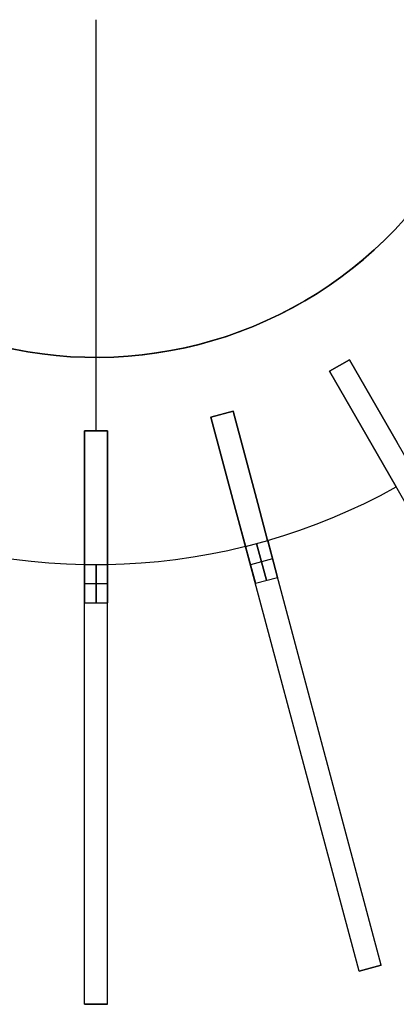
# Model space of a CAD drawing. Header units: millimetres. Extents: x 175 to 1285, y -2355 to -1245.
# Tile 12 of 20: x 690 to 887, y -2355 to -1840. Entities that reach past the tile are written whole.
import ezdxf

# ---------------------------------------------------------------- set-up
doc = ezdxf.new("R2010")
doc.units = ezdxf.units.MM

msp = doc.modelspace()

# ---------------------------------------------------------------- linework, layer by layer
at = {"extrusion": (2.30769e-05, -3.03813e-06, 1)}
msp.add_lwpolyline([(520.73, -1743.92), (518.9, -1751.22), (517.34, -1758.58), (516.03, -1765.99), (514.98, -1773.44), (514.18, -1780.93), (513.65, -1788.43), (513.38, -1795.95), (513.37, -1803.47), (513.62, -1810.99), (514.13, -1818.5), (514.91, -1825.98), (515.94, -1833.44), (517.23, -1840.85), (518.78, -1848.21), (520.58, -1855.52), (522.63, -1862.76), (524.93, -1869.92), (527.49, -1877), (530.28, -1883.98), (533.32, -1890.87), (536.59, -1897.64), (540.1, -1904.3), (543.83, -1910.83), (547.8, -1917.23), (551.98, -1923.48), (556.37, -1929.59), (560.97, -1935.54), (565.78, -1941.33), (570.79, -1946.95), (575.99, -1952.39), (581.37, -1957.64), (586.93, -1962.71), (592.67, -1967.58), (598.57, -1972.25), (604.63, -1976.71), (610.84, -1980.95), (617.2, -1984.98), (623.69, -1988.79), (630.31, -1992.36), (637.05, -1995.71), (643.9, -1998.82), (650.85, -2001.69), (657.9, -2004.32), (665.04, -2006.7), (672.26, -2008.83), (679.54, -2010.71), (686.89, -2012.33), (694.29, -2013.7), (701.73, -2014.81), (709.2, -2015.67), (716.71, -2016.26), (724.22, -2016.59), (731.75, -2016.66), (739.27, -2016.47), (746.78, -2016.02), (754.27, -2015.31), (761.73, -2014.33), (769.15, -2013.1), (776.53, -2011.62), (783.85, -2009.87), (791.1, -2007.88), (798.28, -2005.63), (805.38, -2003.14), (812.39, -2000.4), (819.3, -1997.41), (826.1, -1994.2), (832.78, -1990.74), (839.34, -1987.06), (845.77, -1983.15), (852.06, -1979.02), (858.2, -1974.67), (864.19, -1970.12), (870.02, -1965.36), (875.67, -1960.39), (881.16, -1955.24), (886.46, -1949.9), (891.57, -1944.38), (896.48, -1938.68), (901.2, -1932.82), (905.7, -1926.79), (910, -1920.62), (914.08, -1914.29), (917.94, -1907.83), (921.57, -1901.24), (924.97, -1894.53), (928.13, -1887.7), (931.06, -1880.77), (933.74, -1873.74), (936.18, -1866.62), (938.37, -1859.43), (940.31, -1852.16), (941.99, -1844.82), (943.42, -1837.44), (944.59, -1830), (945.5, -1822.53), (946.15, -1815.04), (946.55, -1807.52), (946.68, -1800)], dxfattribs=at)
at = {"extrusion": (-2.30769e-05, 3.03813e-06, 1)}
msp.add_lwpolyline([(946.66, -1800), (946.53, -1807.52), (946.13, -1815.04), (945.48, -1822.53), (944.57, -1830), (943.4, -1837.43), (941.97, -1844.82), (940.29, -1852.15), (938.35, -1859.42), (936.16, -1866.62), (933.72, -1873.74), (931.04, -1880.77), (928.11, -1887.7), (924.95, -1894.53), (921.55, -1901.24), (917.92, -1907.83), (914.06, -1914.29), (909.98, -1920.61), (905.68, -1926.79), (901.18, -1932.81), (896.46, -1938.68), (891.55, -1944.37), (886.44, -1949.9), (881.14, -1955.24), (875.66, -1960.39), (870, -1965.35), (864.17, -1970.11), (858.19, -1974.67), (852.04, -1979.02), (845.75, -1983.15), (839.32, -1987.06), (832.76, -1990.74), (826.08, -1994.19), (819.28, -1997.41), (812.37, -2000.39), (805.36, -2003.13), (798.26, -2005.63), (791.08, -2007.87), (783.83, -2009.87), (776.51, -2011.61), (769.13, -2013.1), (761.71, -2014.33), (754.25, -2015.3), (746.76, -2016.02), (739.25, -2016.47), (731.73, -2016.66), (724.2, -2016.59), (716.69, -2016.26), (709.19, -2015.66), (701.71, -2014.81), (694.27, -2013.7), (686.87, -2012.33), (679.52, -2010.71), (672.24, -2008.83), (665.02, -2006.7), (657.88, -2004.31), (650.83, -2001.69), (643.88, -1998.82), (637.03, -1995.71), (630.29, -1992.36), (623.67, -1988.78), (617.18, -1984.98), (610.82, -1980.95), (604.61, -1976.7), (598.55, -1972.24), (592.65, -1967.58), (586.91, -1962.71), (581.35, -1957.64), (575.97, -1952.38), (570.77, -1946.94), (565.76, -1941.33), (560.96, -1935.54), (556.35, -1929.59), (551.96, -1923.48), (547.78, -1917.23), (543.82, -1910.83), (540.08, -1904.3), (536.57, -1897.64), (533.3, -1890.87), (530.26, -1883.98), (527.47, -1877), (524.92, -1869.92), (522.61, -1862.76), (520.56, -1855.52), (518.76, -1848.21), (517.21, -1840.85), (515.92, -1833.44), (514.89, -1825.98), (514.12, -1818.5), (513.6, -1810.99), (513.35, -1803.47), (513.36, -1795.95), (513.63, -1788.43), (514.17, -1780.92), (514.96, -1773.44), (516.01, -1765.99), (517.32, -1758.58), (518.89, -1751.22), (520.71, -1743.92)], dxfattribs=at)
for points in [[(730, -2055), (730, -1840)], [(730, -2055), (730, -1840)], [(687.04, -2012.36), (694.44, -2013.73), (701.87, -2014.83), (709.35, -2015.68), (716.85, -2016.27), (724.36, -2016.59), (731.88, -2016.66), (739.4, -2016.46), (746.91, -2016.01), (754.39, -2015.29), (761.85, -2014.31), (769.27, -2013.08), (776.64, -2011.59), (783.96, -2009.84), (791.21, -2007.84), (798.38, -2005.59), (805.48, -2003.1), (812.48, -2000.35), (819.38, -1997.37), (826.18, -1994.15), (832.86, -1990.69), (839.42, -1987.01), (845.84, -1983.1), (852.13, -1978.97), (858.26, -1974.62), (864.25, -1970.06), (870.07, -1965.3), (875.72, -1960.34), (881.2, -1955.19), (886.49, -1949.85), (891.6, -1944.33)], [(730, -2055), (730, -2016.67)], [(730, -2055), (730, -2016.67)], [(862.7, -2017.84), (852.3, -2023.84)], [(852.3, -2023.84), (862.7, -2017.84)], [(852.3, -2023.84), (862.7, -2017.84)], [(852.3, -2023.84), (862.7, -2017.84)], [(862.7, -2017.84), (852.3, -2023.84)], [(887.7, -2061.14), (862.7, -2017.84)], [(862.7, -2017.84), (887.7, -2061.14)], [(887.7, -2061.14), (862.7, -2017.84)], [(862.7, -2017.84), (887.7, -2061.14)], [(1012.7, -2277.64), (862.7, -2017.84)], [(852.3, -2023.84), (877.3, -2067.14)], [(877.3, -2067.14), (852.3, -2023.84)], [(852.3, -2023.84), (877.3, -2067.14)], [(877.3, -2067.14), (852.3, -2023.84)], [(1002.3, -2283.64), (852.3, -2023.84)], [(801.79, -2044.76), (790.2, -2047.86)], [(790.2, -2047.86), (801.79, -2044.76)], [(790.2, -2047.86), (801.79, -2044.76)], [(790.2, -2047.86), (801.79, -2044.76)], [(801.79, -2044.76), (790.2, -2047.86)], [(790.2, -2047.86), (803.14, -2096.16)], [(803.14, -2096.16), (790.2, -2047.86)], [(790.2, -2047.86), (803.14, -2096.16)], [(803.14, -2096.16), (790.2, -2047.86)], [(867.85, -2337.64), (790.2, -2047.86)], [(814.74, -2093.05), (801.79, -2044.76)], [(801.79, -2044.76), (814.74, -2093.05)], [(814.74, -2093.05), (801.79, -2044.76)], [(801.79, -2044.76), (814.74, -2093.05)], [(879.44, -2334.54), (801.79, -2044.76)], [(736, -2055), (724, -2055)], [(724, -2055), (736, -2055)], [(724, -2055), (736, -2055)], [(724, -2055), (736, -2055)], [(724, -2055), (724, -2105)], [(724, -2105), (724, -2055)], [(724, -2055), (724, -2105)], [(724, -2105), (724, -2055)], [(736, -2055), (724, -2055)], [(724, -2355), (724, -2055)], [(736, -2105), (736, -2055)], [(736, -2055), (736, -2105)], [(736, -2105), (736, -2055)], [(736, -2055), (736, -2105)], [(736, -2355), (736, -2055)], [(877.3, -2067.14), (887.28, -2084.41)], [(887.28, -2084.41), (877.3, -2067.14)], [(877.3, -2067.14), (887.28, -2084.41)], [(887.28, -2084.41), (877.3, -2067.14)], [(819.9, -2112.32), (828.33, -2109.77), (836.79, -2106.96), (845.25, -2103.88), (853.71, -2100.53), (862.15, -2096.92), (870.57, -2093.03), (878.95, -2088.86), (887.28, -2084.41)], [(819.9, -2112.32), (828.33, -2109.77), (836.79, -2106.96), (845.25, -2103.88), (853.71, -2100.53), (862.15, -2096.92), (870.57, -2093.03), (878.95, -2088.86), (887.28, -2084.41)], [(819.9, -2112.32), (828.33, -2109.77), (836.79, -2106.96), (845.25, -2103.88), (853.71, -2100.53), (862.15, -2096.92), (870.57, -2093.03), (878.95, -2088.86), (887.28, -2084.41)], [(819.9, -2112.32), (828.33, -2109.77), (836.79, -2106.96), (845.25, -2103.88), (853.71, -2100.53), (862.15, -2096.92), (870.57, -2093.03), (878.95, -2088.86), (887.28, -2084.41)], [(819.9, -2112.32), (828.33, -2109.77), (836.79, -2106.96), (845.25, -2103.88), (853.71, -2100.53), (862.15, -2096.92), (870.57, -2093.03), (878.95, -2088.86), (887.28, -2084.41)], [(819.9, -2112.32), (828.33, -2109.77), (836.79, -2106.96), (845.25, -2103.88), (853.71, -2100.53), (862.15, -2096.92), (870.57, -2093.03), (878.95, -2088.86), (887.28, -2084.41)], [(819.9, -2112.32), (814.74, -2093.05)], [(814.74, -2093.05), (819.9, -2112.32)], [(819.9, -2112.32), (814.74, -2093.05)], [(814.74, -2093.05), (819.9, -2112.32)], [(803.14, -2096.16), (808.31, -2115.43)], [(808.31, -2115.43), (803.14, -2096.16)], [(803.14, -2096.16), (808.31, -2115.43)], [(808.31, -2115.43), (803.14, -2096.16)], [(724, -2105), (724, -2124.94)], [(724, -2124.94), (724, -2105)], [(724, -2105), (724, -2124.94)], [(724, -2124.94), (724, -2105)], [(736, -2124.94), (736, -2105)], [(736, -2105), (736, -2124.94)], [(736, -2124.94), (736, -2105)], [(736, -2105), (736, -2124.94)], [(651.69, -2115.43), (660.28, -2117.43), (669, -2119.22), (677.87, -2120.79), (686.87, -2122.13), (695.99, -2123.22), (705.22, -2124.05), (714.56, -2124.63), (724, -2124.94)], [(651.69, -2115.43), (660.28, -2117.43), (669, -2119.22), (677.87, -2120.79), (686.87, -2122.13), (695.99, -2123.22), (705.22, -2124.05), (714.56, -2124.63), (724, -2124.94)], [(651.69, -2115.43), (660.28, -2117.43), (669, -2119.22), (677.87, -2120.79), (686.87, -2122.13), (695.99, -2123.22), (705.22, -2124.05), (714.56, -2124.63), (724, -2124.94)], [(651.69, -2115.43), (660.28, -2117.43), (669, -2119.22), (677.87, -2120.79), (686.87, -2122.13), (695.99, -2123.22), (705.22, -2124.05), (714.56, -2124.63), (724, -2124.94)], [(651.69, -2115.43), (660.28, -2117.43), (669, -2119.22), (677.87, -2120.79), (686.87, -2122.13), (695.99, -2123.22), (705.22, -2124.05), (714.56, -2124.63), (724, -2124.94)], [(651.69, -2115.43), (660.28, -2117.43), (669, -2119.22), (677.87, -2120.79), (686.87, -2122.13), (695.99, -2123.22), (705.22, -2124.05), (714.56, -2124.63), (724, -2124.94)], [(736, -2124.94), (744.81, -2124.66), (753.7, -2124.13), (762.67, -2123.35), (771.71, -2122.31), (780.8, -2121.01), (789.94, -2119.42), (799.11, -2117.57), (808.31, -2115.43)], [(736, -2124.94), (744.81, -2124.66), (753.7, -2124.13), (762.67, -2123.35), (771.71, -2122.31), (780.8, -2121.01), (789.94, -2119.42), (799.11, -2117.57), (808.31, -2115.43)], [(736, -2124.94), (744.81, -2124.66), (753.7, -2124.13), (762.67, -2123.35), (771.71, -2122.31), (780.8, -2121.01), (789.94, -2119.42), (799.11, -2117.57), (808.31, -2115.43)], [(736, -2124.94), (744.81, -2124.66), (753.7, -2124.13), (762.67, -2123.35), (771.71, -2122.31), (780.8, -2121.01), (789.94, -2119.42), (799.11, -2117.57), (808.31, -2115.43)], [(736, -2124.94), (744.81, -2124.66), (753.7, -2124.13), (762.67, -2123.35), (771.71, -2122.31), (780.8, -2121.01), (789.94, -2119.42), (799.11, -2117.57), (808.31, -2115.43)], [(736, -2124.94), (744.81, -2124.66), (753.7, -2124.13), (762.67, -2123.35), (771.71, -2122.31), (780.8, -2121.01), (789.94, -2119.42), (799.11, -2117.57), (808.31, -2115.43)], [(808.32, -2115.48), (819.91, -2112.37)], [(808.32, -2115.48), (819.91, -2112.37)], [(808.32, -2115.48), (813.5, -2134.8)], [(813.5, -2134.8), (808.32, -2115.48)], [(819.29, -2133.24), (814.12, -2113.93)], [(814.12, -2113.93), (819.29, -2133.24)], [(825.09, -2131.69), (819.91, -2112.37)], [(819.91, -2112.37), (825.09, -2131.69)], [(724, -2125), (736, -2125)], [(724, -2125), (724, -2145)], [(724, -2145), (724, -2125)], [(724, -2125), (736, -2125)], [(730, -2145), (730, -2125)], [(730, -2125), (730, -2145)], [(736, -2145), (736, -2125)], [(736, -2125), (736, -2145)], [(822.5, -2122.03), (810.91, -2125.14)], [(822.5, -2122.03), (810.91, -2125.14)], [(813.5, -2134.8), (825.09, -2131.69)], [(813.5, -2134.8), (825.09, -2131.69)], [(736, -2135), (724, -2135)], [(736, -2135), (724, -2135)], [(724, -2145), (736, -2145)], [(724, -2145), (736, -2145)], [(867.85, -2337.64), (879.44, -2334.54)], [(867.85, -2337.64), (879.44, -2334.54)], [(879.44, -2334.54), (867.85, -2337.64)], [(724, -2355), (736, -2355)], [(724, -2355), (736, -2355)], [(736, -2355), (724, -2355)]]:
    msp.add_lwpolyline(points)
at = {"extrusion": (1, 0, 0)}
for points in [[(-1840, -12.01), (-1840, 0)], [(-2016.67, -424.02), (-2016.67, -412)], [(-2017.84, -12.01), (-2017.84, -412.01)], [(-2023.84, -412.01), (-2023.84, -12.01)], [(-2020.84, -12.01), (-2020.84, -412.01)], [(-2047.86, -412.01), (-2047.86, -12.01)], [(-2046.31, -12.01), (-2046.31, -412.01)], [(-2044.76, -12.01), (-2044.76, -412.01)], [(-2055, -412.01), (-2055, -12.01)], [(-2055, -0.01), (-2055.04, 2.38), (-2055.16, 4.77), (-2055.37, 7.15), (-2055.65, 9.53), (-2056.02, 11.89), (-2056.46, 14.24), (-2056.99, 16.57), (-2057.6, 18.88), (-2058.28, 21.17), (-2059.04, 23.44), (-2059.88, 25.67), (-2060.8, 27.88), (-2061.78, 30.06), (-2062.85, 32.2), (-2063.98, 34.3), (-2065.19, 36.37), (-2066.47, 38.39), (-2067.81, 40.36), (-2069.22, 42.29), (-2070.7, 44.17), (-2072.24, 46), (-2073.84, 47.77), (-2075.5, 49.49), (-2077.22, 51.15), (-2079, 52.75), (-2080.82, 54.29), (-2082.7, 55.77), (-2084.63, 57.18), (-2086.61, 58.53), (-2088.63, 59.8), (-2090.69, 61.01), (-2092.8, 62.15), (-2094.94, 63.21), (-2097.11, 64.2), (-2099.32, 65.11), (-2101.56, 65.95), (-2103.82, 66.72), (-2106.11, 67.4), (-2108.43, 68), (-2110.76, 68.53), (-2113.11, 68.98), (-2115.47, 69.34), (-2117.84, 69.63), (-2120.22, 69.83), (-2122.61, 69.95), (-2125, 69.99)], [(-2125, -494.01), (-2122.61, -493.96), (-2120.22, -493.84), (-2117.84, -493.64), (-2115.47, -493.35), (-2113.11, -492.99), (-2110.76, -492.54), (-2108.43, -492.01), (-2106.11, -491.41), (-2103.82, -490.73), (-2101.56, -489.96), (-2099.32, -489.12), (-2097.11, -488.21), (-2094.94, -487.22), (-2092.8, -486.16), (-2090.69, -485.02), (-2088.63, -483.81), (-2086.61, -482.54), (-2084.63, -481.19), (-2082.7, -479.78), (-2080.82, -478.3), (-2079, -476.76), (-2077.22, -475.16), (-2075.5, -473.5), (-2073.84, -471.78), (-2072.24, -470.01), (-2070.7, -468.18), (-2069.22, -466.3), (-2067.81, -464.37), (-2066.47, -462.4), (-2065.19, -460.38), (-2063.98, -458.31), (-2062.85, -456.21), (-2061.78, -454.07), (-2060.8, -451.89), (-2059.88, -449.68), (-2059.04, -447.45), (-2058.28, -445.18), (-2057.6, -442.89), (-2056.99, -440.58), (-2056.46, -438.25), (-2056.02, -435.9), (-2055.65, -433.54), (-2055.37, -431.16), (-2055.16, -428.78), (-2055.04, -426.39), (-2055, -424.01)], [(-2055, -12.01), (-2055, -412.01)], [(-2125, 69.99), (-2122.61, 69.95), (-2120.22, 69.83), (-2117.84, 69.63), (-2115.47, 69.34), (-2113.11, 68.98), (-2110.76, 68.53), (-2108.43, 68), (-2106.11, 67.4), (-2103.82, 66.72), (-2101.56, 65.95), (-2099.32, 65.11), (-2097.11, 64.2), (-2094.94, 63.21), (-2092.8, 62.15), (-2090.69, 61.01), (-2088.63, 59.8), (-2086.61, 58.53), (-2084.63, 57.18), (-2082.7, 55.77), (-2080.82, 54.29), (-2079, 52.75), (-2077.22, 51.15), (-2075.5, 49.49), (-2073.84, 47.77), (-2072.24, 46), (-2070.7, 44.17), (-2069.22, 42.29), (-2067.81, 40.36), (-2066.47, 38.39), (-2065.19, 36.37), (-2063.98, 34.3), (-2062.85, 32.2), (-2061.78, 30.06), (-2060.8, 27.88), (-2059.88, 25.67), (-2059.04, 23.44), (-2058.28, 21.17), (-2057.6, 18.88), (-2056.99, 16.57), (-2056.46, 14.24), (-2056.02, 11.89), (-2055.65, 9.53), (-2055.37, 7.15), (-2055.16, 4.77), (-2055.04, 2.38), (-2055, -0.01)], [(-2055, -424.01), (-2055.04, -426.39), (-2055.16, -428.78), (-2055.37, -431.16), (-2055.65, -433.54), (-2056.02, -435.9), (-2056.46, -438.25), (-2056.99, -440.58), (-2057.6, -442.89), (-2058.28, -445.18), (-2059.04, -447.45), (-2059.88, -449.68), (-2060.8, -451.89), (-2061.78, -454.07), (-2062.85, -456.21), (-2063.98, -458.31), (-2065.19, -460.38), (-2066.47, -462.4), (-2067.81, -464.37), (-2069.22, -466.3), (-2070.7, -468.18), (-2072.24, -470.01), (-2073.84, -471.78), (-2075.5, -473.5), (-2077.22, -475.16), (-2079, -476.76), (-2080.82, -478.3), (-2082.7, -479.78), (-2084.63, -481.19), (-2086.61, -482.54), (-2088.63, -483.81), (-2090.69, -485.02), (-2092.8, -486.16), (-2094.94, -487.22), (-2097.11, -488.21), (-2099.32, -489.12), (-2101.56, -489.96), (-2103.82, -490.73), (-2106.11, -491.41), (-2108.43, -492.01), (-2110.76, -492.54), (-2113.11, -492.99), (-2115.47, -493.35), (-2117.84, -493.64), (-2120.22, -493.84), (-2122.61, -493.96), (-2125, -494.01)], [(-2055, -12.01), (-2055, -412.01)], [(-2125, 69.99), (-2122.61, 69.95), (-2120.22, 69.83), (-2117.84, 69.63), (-2115.47, 69.34), (-2113.11, 68.98), (-2110.76, 68.53), (-2108.43, 68), (-2106.11, 67.4), (-2103.82, 66.72), (-2101.56, 65.95), (-2099.32, 65.11), (-2097.11, 64.2), (-2094.94, 63.21), (-2092.8, 62.15), (-2090.69, 61.01), (-2088.63, 59.8), (-2086.61, 58.53), (-2084.63, 57.18), (-2082.7, 55.77), (-2080.82, 54.29), (-2079, 52.75), (-2077.22, 51.15), (-2075.5, 49.49), (-2073.84, 47.77), (-2072.24, 46), (-2070.7, 44.17), (-2069.22, 42.29), (-2067.81, 40.36), (-2066.47, 38.39), (-2065.19, 36.37), (-2063.98, 34.3), (-2062.85, 32.2), (-2061.78, 30.06), (-2060.8, 27.88), (-2059.88, 25.67), (-2059.04, 23.44), (-2058.28, 21.17), (-2057.6, 18.88), (-2056.99, 16.57), (-2056.46, 14.24), (-2056.02, 11.89), (-2055.65, 9.53), (-2055.37, 7.15), (-2055.16, 4.77), (-2055.04, 2.38), (-2055, -0.01)], [(-2055, -424.01), (-2055.04, -426.39), (-2055.16, -428.78), (-2055.37, -431.16), (-2055.65, -433.54), (-2056.02, -435.9), (-2056.46, -438.25), (-2056.99, -440.58), (-2057.6, -442.89), (-2058.28, -445.18), (-2059.04, -447.45), (-2059.88, -449.68), (-2060.8, -451.89), (-2061.78, -454.07), (-2062.85, -456.21), (-2063.98, -458.31), (-2065.19, -460.38), (-2066.47, -462.4), (-2067.81, -464.37), (-2069.22, -466.3), (-2070.7, -468.18), (-2072.24, -470.01), (-2073.84, -471.78), (-2075.5, -473.5), (-2077.22, -475.16), (-2079, -476.76), (-2080.82, -478.3), (-2082.7, -479.78), (-2084.63, -481.19), (-2086.61, -482.54), (-2088.63, -483.81), (-2090.69, -485.02), (-2092.8, -486.16), (-2094.94, -487.22), (-2097.11, -488.21), (-2099.32, -489.12), (-2101.56, -489.96), (-2103.82, -490.73), (-2106.11, -491.41), (-2108.43, -492.01), (-2110.76, -492.54), (-2113.11, -492.99), (-2115.47, -493.35), (-2117.84, -493.64), (-2120.22, -493.84), (-2122.61, -493.96), (-2125, -494.01)], [(-2084.41, -424.01), (-2084.41, -412.01)], [(-2084.41, -12.01), (-2084.41, -0.01)], [(-2115.43, -424.01), (-2115.43, -412.01)], [(-2115.43, -12.01), (-2115.43, -0.01)], [(-2112.32, -424.01), (-2112.32, -412.01)], [(-2112.32, -12.01), (-2112.32, -0.01)], [(-2124.94, -424.01), (-2124.94, -412.01)], [(-2124.94, -12.01), (-2124.94, -0.01)], [(-2124.94, -424.01), (-2124.94, -412.01)], [(-2124.94, -12.01), (-2124.94, -0.01)], [(-2145, 69.99), (-2152.17, 69.87), (-2159.33, 69.51), (-2166.48, 68.89), (-2173.59, 68.04), (-2180.68, 66.94), (-2187.73, 65.6), (-2194.72, 64.02), (-2201.66, 62.21), (-2208.53, 60.16), (-2215.32, 57.87), (-2222.04, 55.35), (-2228.66, 52.61), (-2235.19, 49.64), (-2241.61, 46.45), (-2247.92, 43.04), (-2254.11, 39.42), (-2260.17, 35.59), (-2266.1, 31.56), (-2271.89, 27.32), (-2277.53, 22.89), (-2283.01, 18.27), (-2288.34, 13.47), (-2293.49, 8.49), (-2298.48, 3.33), (-2303.28, -1.99), (-2307.9, -7.48), (-2312.33, -13.12), (-2316.56, -18.9), (-2320.6, -24.83), (-2324.43, -30.89), (-2328.05, -37.08), (-2331.46, -43.39), (-2334.65, -49.81), (-2337.61, -56.34), (-2340.36, -62.97), (-2342.87, -69.68), (-2345.16, -76.48), (-2347.21, -83.35), (-2349.03, -90.28), (-2350.61, -97.28), (-2351.95, -104.32), (-2353.04, -111.41), (-2353.9, -118.53), (-2354.51, -125.67), (-2354.88, -132.84), (-2355, -140.01)], [(-2355, -284.01), (-2354.88, -291.17), (-2354.51, -298.34), (-2353.9, -305.48), (-2353.04, -312.6), (-2351.95, -319.69), (-2350.61, -326.73), (-2349.03, -333.73), (-2347.21, -340.66), (-2345.16, -347.53), (-2342.87, -354.33), (-2340.36, -361.04), (-2337.61, -367.67), (-2334.65, -374.2), (-2331.46, -380.62), (-2328.05, -386.93), (-2324.43, -393.12), (-2320.6, -399.18), (-2316.56, -405.11), (-2312.33, -410.89), (-2307.9, -416.53), (-2303.28, -422.02), (-2298.48, -427.34), (-2293.49, -432.5), (-2288.34, -437.48), (-2283.01, -442.28), (-2277.53, -446.9), (-2271.89, -451.33), (-2266.1, -455.57), (-2260.17, -459.6), (-2254.11, -463.43), (-2247.92, -467.05), (-2241.61, -470.46), (-2235.19, -473.65), (-2228.66, -476.62), (-2222.04, -479.36), (-2215.32, -481.88), (-2208.53, -484.17), (-2201.66, -486.22), (-2194.72, -488.03), (-2187.73, -489.61), (-2180.68, -490.95), (-2173.59, -492.05), (-2166.48, -492.9), (-2159.33, -493.52), (-2152.17, -493.88), (-2145, -494.01)], [(-2355, -140.01), (-2354.88, -132.84), (-2354.51, -125.67), (-2353.9, -118.53), (-2353.04, -111.41), (-2351.95, -104.32), (-2350.61, -97.28), (-2349.03, -90.28), (-2347.21, -83.35), (-2345.16, -76.48), (-2342.87, -69.68), (-2340.36, -62.97), (-2337.61, -56.34), (-2334.65, -49.81), (-2331.46, -43.39), (-2328.05, -37.08), (-2324.43, -30.89), (-2320.6, -24.83), (-2316.56, -18.9), (-2312.33, -13.12), (-2307.9, -7.48), (-2303.28, -1.99), (-2298.48, 3.33), (-2293.49, 8.49), (-2288.34, 13.47), (-2283.01, 18.27), (-2277.53, 22.89), (-2271.89, 27.32), (-2266.1, 31.56), (-2260.17, 35.59), (-2254.11, 39.42), (-2247.92, 43.04), (-2241.61, 46.45), (-2235.19, 49.64), (-2228.66, 52.61), (-2222.04, 55.35), (-2215.32, 57.87), (-2208.53, 60.16), (-2201.66, 62.21), (-2194.72, 64.02), (-2187.73, 65.6), (-2180.68, 66.94), (-2173.59, 68.04), (-2166.48, 68.89), (-2159.33, 69.51), (-2152.17, 69.87), (-2145, 69.99)], [(-2145, -494.01), (-2152.17, -493.88), (-2159.33, -493.52), (-2166.48, -492.9), (-2173.59, -492.05), (-2180.68, -490.95), (-2187.73, -489.61), (-2194.72, -488.03), (-2201.66, -486.22), (-2208.53, -484.17), (-2215.32, -481.88), (-2222.04, -479.36), (-2228.66, -476.62), (-2235.19, -473.65), (-2241.61, -470.46), (-2247.92, -467.05), (-2254.11, -463.43), (-2260.17, -459.6), (-2266.1, -455.57), (-2271.89, -451.33), (-2277.53, -446.9), (-2283.01, -442.28), (-2288.34, -437.48), (-2293.49, -432.5), (-2298.48, -427.34), (-2303.28, -422.02), (-2307.9, -416.53), (-2312.33, -410.89), (-2316.56, -405.11), (-2320.6, -399.18), (-2324.43, -393.12), (-2328.05, -386.93), (-2331.46, -380.62), (-2334.65, -374.2), (-2337.61, -367.67), (-2340.36, -361.04), (-2342.87, -354.33), (-2345.16, -347.53), (-2347.21, -340.66), (-2349.03, -333.73), (-2350.61, -326.73), (-2351.95, -319.69), (-2353.04, -312.6), (-2353.9, -305.48), (-2354.51, -298.34), (-2354.88, -291.17), (-2355, -284.01)], [(-2355, -140.01), (-2354.88, -132.84), (-2354.51, -125.67), (-2353.9, -118.53), (-2353.04, -111.41), (-2351.95, -104.32), (-2350.61, -97.28), (-2349.03, -90.28), (-2347.21, -83.35), (-2345.16, -76.48), (-2342.87, -69.68), (-2340.36, -62.97), (-2337.61, -56.34), (-2334.65, -49.81), (-2331.46, -43.39), (-2328.05, -37.08), (-2324.43, -30.89), (-2320.6, -24.83), (-2316.56, -18.9), (-2312.33, -13.12), (-2307.9, -7.48), (-2303.28, -1.99), (-2298.48, 3.33), (-2293.49, 8.49), (-2288.34, 13.47), (-2283.01, 18.27), (-2277.53, 22.89), (-2271.89, 27.32), (-2266.1, 31.56), (-2260.17, 35.59), (-2254.11, 39.42), (-2247.92, 43.04), (-2241.61, 46.45), (-2235.19, 49.64), (-2228.66, 52.61), (-2222.04, 55.35), (-2215.32, 57.87), (-2208.53, 60.16), (-2201.66, 62.21), (-2194.72, 64.02), (-2187.73, 65.6), (-2180.68, 66.94), (-2173.59, 68.04), (-2166.48, 68.89), (-2159.33, 69.51), (-2152.17, 69.87), (-2145, 69.99)], [(-2145, -494.01), (-2152.17, -493.88), (-2159.33, -493.52), (-2166.48, -492.9), (-2173.59, -492.05), (-2180.68, -490.95), (-2187.73, -489.61), (-2194.72, -488.03), (-2201.66, -486.22), (-2208.53, -484.17), (-2215.32, -481.88), (-2222.04, -479.36), (-2228.66, -476.62), (-2235.19, -473.65), (-2241.61, -470.46), (-2247.92, -467.05), (-2254.11, -463.43), (-2260.17, -459.6), (-2266.1, -455.57), (-2271.89, -451.33), (-2277.53, -446.9), (-2283.01, -442.28), (-2288.34, -437.48), (-2293.49, -432.5), (-2298.48, -427.34), (-2303.28, -422.02), (-2307.9, -416.53), (-2312.33, -410.89), (-2316.56, -405.11), (-2320.6, -399.18), (-2324.43, -393.12), (-2328.05, -386.93), (-2331.46, -380.62), (-2334.65, -374.2), (-2337.61, -367.67), (-2340.36, -361.04), (-2342.87, -354.33), (-2345.16, -347.53), (-2347.21, -340.66), (-2349.03, -333.73), (-2350.61, -326.73), (-2351.95, -319.69), (-2353.04, -312.6), (-2353.9, -305.48), (-2354.51, -298.34), (-2354.88, -291.17), (-2355, -284.01)], [(-2192.75, 61.24), (-2192.75, -485.25)], [(-2189.65, 61.24), (-2189.65, -485.25)], [(-2205, 61.24), (-2205, -485.25)], [(-2205, 61.24), (-2205, -485.25)], [(-2337.64, -140.01), (-2337.64, -284.01)], [(-2336.09, -284.01), (-2336.09, -140.01)], [(-2334.54, -284.01), (-2334.54, -140.01)], [(-2355, -140.01), (-2355, -284.01)], [(-2355, -284.01), (-2355, -140.01)], [(-2355, -284.01), (-2355, -140.01)]]:
    msp.add_lwpolyline(points, dxfattribs=at)
at = {"extrusion": (0.866025, 0.5, -3.51082e-16)}
msp.add_lwpolyline([(-2248.85, 69.99), (-2246.46, 69.95), (-2244.07, 69.83), (-2241.69, 69.63), (-2239.31, 69.34), (-2236.95, 68.98), (-2234.6, 68.53), (-2232.27, 68), (-2229.96, 67.4), (-2227.67, 66.72), (-2225.4, 65.95), (-2223.17, 65.11), (-2220.96, 64.2), (-2218.78, 63.21), (-2216.64, 62.15), (-2214.54, 61.01), (-2212.47, 59.8), (-2210.45, 58.53), (-2208.48, 57.18), (-2206.55, 55.77), (-2204.67, 54.29), (-2202.84, 52.75), (-2201.07, 51.15), (-2199.35, 49.49), (-2197.69, 47.77), (-2196.09, 46), (-2194.55, 44.17), (-2193.07, 42.29), (-2191.66, 40.36), (-2190.31, 38.39), (-2189.04, 36.37), (-2187.83, 34.3), (-2186.69, 32.2), (-2185.63, 30.06), (-2184.64, 27.88), (-2183.73, 25.67), (-2182.89, 23.44), (-2182.13, 21.17), (-2181.44, 18.88), (-2180.84, 16.57), (-2180.31, 14.24), (-2179.86, 11.89), (-2179.5, 9.53), (-2179.21, 7.15), (-2179.01, 4.77), (-2178.89, 2.38), (-2178.85, -0.01)], dxfattribs=at)
at = {"extrusion": (0.866025, 0.5, 6.32667e-15)}
msp.add_lwpolyline([(-2178.85, -424.01), (-2178.89, -426.39), (-2179.01, -428.78), (-2179.21, -431.16), (-2179.5, -433.54), (-2179.86, -435.9), (-2180.31, -438.25), (-2180.84, -440.58), (-2181.44, -442.89), (-2182.13, -445.18), (-2182.89, -447.45), (-2183.73, -449.68), (-2184.64, -451.89), (-2185.63, -454.07), (-2186.69, -456.21), (-2187.83, -458.31), (-2189.04, -460.38), (-2190.31, -462.4), (-2191.66, -464.37), (-2193.07, -466.3), (-2194.55, -468.18), (-2196.09, -470.01), (-2197.69, -471.78), (-2199.35, -473.5), (-2201.07, -475.16), (-2202.84, -476.76), (-2204.67, -478.3), (-2206.55, -479.78), (-2208.48, -481.19), (-2210.45, -482.54), (-2212.47, -483.81), (-2214.54, -485.02), (-2216.64, -486.16), (-2218.78, -487.22), (-2220.96, -488.21), (-2223.17, -489.12), (-2225.4, -489.96), (-2227.67, -490.73), (-2229.96, -491.41), (-2232.27, -492.01), (-2234.6, -492.54), (-2236.95, -492.99), (-2239.31, -493.35), (-2241.69, -493.64), (-2244.07, -493.84), (-2246.46, -493.96), (-2248.85, -494.01)], dxfattribs=at)
at = {"extrusion": (0.866025, 0.5, -9.93637e-16)}
msp.add_lwpolyline([(-2178.85, -0.01), (-2178.89, 2.38), (-2179.01, 4.77), (-2179.21, 7.15), (-2179.5, 9.53), (-2179.86, 11.89), (-2180.31, 14.24), (-2180.84, 16.57), (-2181.44, 18.88), (-2182.13, 21.17), (-2182.89, 23.44), (-2183.73, 25.67), (-2184.64, 27.88), (-2185.63, 30.06), (-2186.69, 32.2), (-2187.83, 34.3), (-2189.04, 36.37), (-2190.31, 38.39), (-2191.66, 40.36), (-2193.07, 42.29), (-2194.55, 44.17), (-2196.09, 46), (-2197.69, 47.77), (-2199.35, 49.49), (-2201.07, 51.15), (-2202.84, 52.75), (-2204.67, 54.29), (-2206.55, 55.77), (-2208.48, 57.18), (-2210.45, 58.53), (-2212.47, 59.8), (-2214.54, 61.01), (-2216.64, 62.15), (-2218.78, 63.21), (-2220.96, 64.2), (-2223.17, 65.11), (-2225.4, 65.95), (-2227.67, 66.72), (-2229.96, 67.4), (-2232.27, 68), (-2234.6, 68.53), (-2236.95, 68.98), (-2239.31, 69.34), (-2241.69, 69.63), (-2244.07, 69.83), (-2246.46, 69.95), (-2248.85, 69.99)], dxfattribs=at)
at = {"extrusion": (0.866025, 0.5, 1.58542e-16)}
msp.add_lwpolyline([(-2178.85, -424.01), (-2178.89, -426.39), (-2179.01, -428.78), (-2179.21, -431.16), (-2179.5, -433.54), (-2179.86, -435.9), (-2180.31, -438.25), (-2180.84, -440.58), (-2181.44, -442.89), (-2182.13, -445.18), (-2182.89, -447.45), (-2183.73, -449.68), (-2184.64, -451.89), (-2185.63, -454.07), (-2186.69, -456.21), (-2187.83, -458.31), (-2189.04, -460.38), (-2190.31, -462.4), (-2191.66, -464.37), (-2193.07, -466.3), (-2194.55, -468.18), (-2196.09, -470.01), (-2197.69, -471.78), (-2199.35, -473.5), (-2201.07, -475.16), (-2202.84, -476.76), (-2204.67, -478.3), (-2206.55, -479.78), (-2208.48, -481.19), (-2210.45, -482.54), (-2212.47, -483.81), (-2214.54, -485.02), (-2216.64, -486.16), (-2218.78, -487.22), (-2220.96, -488.21), (-2223.17, -489.12), (-2225.4, -489.96), (-2227.67, -490.73), (-2229.96, -491.41), (-2232.27, -492.01), (-2234.6, -492.54), (-2236.95, -492.99), (-2239.31, -493.35), (-2241.69, -493.64), (-2244.07, -493.84), (-2246.46, -493.96), (-2248.85, -494.01)], dxfattribs=at)
at = {"extrusion": (0.866025, 0.5, -4.2765e-15)}
msp.add_lwpolyline([(-2248.85, 69.99), (-2246.46, 69.95), (-2244.07, 69.83), (-2241.69, 69.63), (-2239.31, 69.34), (-2236.95, 68.98), (-2234.6, 68.53), (-2232.27, 68), (-2229.96, 67.4), (-2227.67, 66.72), (-2225.4, 65.95), (-2223.17, 65.11), (-2220.96, 64.2), (-2218.78, 63.21), (-2216.64, 62.15), (-2214.54, 61.01), (-2212.47, 59.8), (-2210.45, 58.53), (-2208.48, 57.18), (-2206.55, 55.77), (-2204.67, 54.29), (-2202.84, 52.75), (-2201.07, 51.15), (-2199.35, 49.49), (-2197.69, 47.77), (-2196.09, 46), (-2194.55, 44.17), (-2193.07, 42.29), (-2191.66, 40.36), (-2190.31, 38.39), (-2189.04, 36.37), (-2187.83, 34.3), (-2186.69, 32.2), (-2185.63, 30.06), (-2184.64, 27.88), (-2183.73, 25.67), (-2182.89, 23.44), (-2182.13, 21.17), (-2181.44, 18.88), (-2180.84, 16.57), (-2180.31, 14.24), (-2179.86, 11.89), (-2179.5, 9.53), (-2179.21, 7.15), (-2179.01, 4.77), (-2178.89, 2.38), (-2178.85, -0.01)], dxfattribs=at)
at = {"extrusion": (0.866025, 0.5, -3.11344e-15)}
msp.add_lwpolyline([(-2178.85, -424.01), (-2178.89, -426.39), (-2179.01, -428.78), (-2179.21, -431.16), (-2179.5, -433.54), (-2179.86, -435.9), (-2180.31, -438.25), (-2180.84, -440.58), (-2181.44, -442.89), (-2182.13, -445.18), (-2182.89, -447.45), (-2183.73, -449.68), (-2184.64, -451.89), (-2185.63, -454.07), (-2186.69, -456.21), (-2187.83, -458.31), (-2189.04, -460.38), (-2190.31, -462.4), (-2191.66, -464.37), (-2193.07, -466.3), (-2194.55, -468.18), (-2196.09, -470.01), (-2197.69, -471.78), (-2199.35, -473.5), (-2201.07, -475.16), (-2202.84, -476.76), (-2204.67, -478.3), (-2206.55, -479.78), (-2208.48, -481.19), (-2210.45, -482.54), (-2212.47, -483.81), (-2214.54, -485.02), (-2216.64, -486.16), (-2218.78, -487.22), (-2220.96, -488.21), (-2223.17, -489.12), (-2225.4, -489.96), (-2227.67, -490.73), (-2229.96, -491.41), (-2232.27, -492.01), (-2234.6, -492.54), (-2236.95, -492.99), (-2239.31, -493.35), (-2241.69, -493.64), (-2244.07, -493.84), (-2246.46, -493.96), (-2248.85, -494.01)], dxfattribs=at)
at = {"extrusion": (0.965926, 0.258819, -1.11734e-14)}
msp.add_lwpolyline([(-2182.6, -0.01), (-2182.65, 2.38), (-2182.77, 4.77), (-2182.97, 7.15), (-2183.26, 9.53), (-2183.62, 11.89), (-2184.07, 14.24), (-2184.59, 16.57), (-2185.2, 18.88), (-2185.88, 21.17), (-2186.65, 23.44), (-2187.48, 25.67), (-2188.4, 27.88), (-2189.39, 30.06), (-2190.45, 32.2), (-2191.59, 34.3), (-2192.8, 36.37), (-2194.07, 38.39), (-2195.42, 40.36), (-2196.83, 42.29), (-2198.3, 44.17), (-2199.84, 46), (-2201.45, 47.77), (-2203.11, 49.49), (-2204.83, 51.15), (-2206.6, 52.75), (-2208.43, 54.29), (-2210.31, 55.77), (-2212.24, 57.18), (-2214.21, 58.53), (-2216.23, 59.8), (-2218.3, 61.01), (-2220.4, 62.15), (-2222.54, 63.21), (-2224.72, 64.2), (-2226.92, 65.11), (-2229.16, 65.95), (-2231.43, 66.72), (-2233.72, 67.4), (-2236.03, 68), (-2238.36, 68.53), (-2240.71, 68.98), (-2243.07, 69.34), (-2245.45, 69.63), (-2247.83, 69.83), (-2250.21, 69.95), (-2252.6, 69.99)], dxfattribs=at)
at = {"extrusion": (0.965926, 0.258819, 7.06032e-15)}
msp.add_lwpolyline([(-2182.6, -424.01), (-2182.65, -426.39), (-2182.77, -428.78), (-2182.97, -431.16), (-2183.26, -433.54), (-2183.62, -435.9), (-2184.07, -438.25), (-2184.59, -440.58), (-2185.2, -442.89), (-2185.88, -445.18), (-2186.65, -447.45), (-2187.48, -449.68), (-2188.4, -451.89), (-2189.39, -454.07), (-2190.45, -456.21), (-2191.59, -458.31), (-2192.8, -460.38), (-2194.07, -462.4), (-2195.42, -464.37), (-2196.83, -466.3), (-2198.3, -468.18), (-2199.84, -470.01), (-2201.45, -471.78), (-2203.11, -473.5), (-2204.83, -475.16), (-2206.6, -476.76), (-2208.43, -478.3), (-2210.31, -479.78), (-2212.24, -481.19), (-2214.21, -482.54), (-2216.23, -483.81), (-2218.3, -485.02), (-2220.4, -486.16), (-2222.54, -487.22), (-2224.72, -488.21), (-2226.92, -489.12), (-2229.16, -489.96), (-2231.43, -490.73), (-2233.72, -491.41), (-2236.03, -492.01), (-2238.36, -492.54), (-2240.71, -492.99), (-2243.07, -493.35), (-2245.45, -493.64), (-2247.83, -493.84), (-2250.21, -493.96), (-2252.6, -494.01)], dxfattribs=at)
at = {"extrusion": (0.965926, 0.258819, -1.08874e-15)}
msp.add_lwpolyline([(-2252.6, 69.99), (-2250.21, 69.95), (-2247.83, 69.83), (-2245.45, 69.63), (-2243.07, 69.34), (-2240.71, 68.98), (-2238.36, 68.53), (-2236.03, 68), (-2233.72, 67.4), (-2231.43, 66.72), (-2229.16, 65.95), (-2226.92, 65.11), (-2224.72, 64.2), (-2222.54, 63.21), (-2220.4, 62.15), (-2218.3, 61.01), (-2216.23, 59.8), (-2214.21, 58.53), (-2212.24, 57.18), (-2210.31, 55.77), (-2208.43, 54.29), (-2206.6, 52.75), (-2204.83, 51.15), (-2203.11, 49.49), (-2201.45, 47.77), (-2199.84, 46), (-2198.3, 44.17), (-2196.83, 42.29), (-2195.42, 40.36), (-2194.07, 38.39), (-2192.8, 36.37), (-2191.59, 34.3), (-2190.45, 32.2), (-2189.39, 30.06), (-2188.4, 27.88), (-2187.48, 25.67), (-2186.65, 23.44), (-2185.88, 21.17), (-2185.2, 18.88), (-2184.59, 16.57), (-2184.07, 14.24), (-2183.62, 11.89), (-2183.26, 9.53), (-2182.97, 7.15), (-2182.77, 4.77), (-2182.65, 2.38), (-2182.6, -0.01)], dxfattribs=at)
at = {"extrusion": (0.965926, 0.258819, -1.22791e-15)}
msp.add_lwpolyline([(-2182.6, -424.01), (-2182.65, -426.39), (-2182.77, -428.78), (-2182.97, -431.16), (-2183.26, -433.54), (-2183.62, -435.9), (-2184.07, -438.25), (-2184.59, -440.58), (-2185.2, -442.89), (-2185.88, -445.18), (-2186.65, -447.45), (-2187.48, -449.68), (-2188.4, -451.89), (-2189.39, -454.07), (-2190.45, -456.21), (-2191.59, -458.31), (-2192.8, -460.38), (-2194.07, -462.4), (-2195.42, -464.37), (-2196.83, -466.3), (-2198.3, -468.18), (-2199.84, -470.01), (-2201.45, -471.78), (-2203.11, -473.5), (-2204.83, -475.16), (-2206.6, -476.76), (-2208.43, -478.3), (-2210.31, -479.78), (-2212.24, -481.19), (-2214.21, -482.54), (-2216.23, -483.81), (-2218.3, -485.02), (-2220.4, -486.16), (-2222.54, -487.22), (-2224.72, -488.21), (-2226.92, -489.12), (-2229.16, -489.96), (-2231.43, -490.73), (-2233.72, -491.41), (-2236.03, -492.01), (-2238.36, -492.54), (-2240.71, -492.99), (-2243.07, -493.35), (-2245.45, -493.64), (-2247.83, -493.84), (-2250.21, -493.96), (-2252.6, -494.01)], dxfattribs=at)
at = {"extrusion": (0.965926, 0.258819, -9.7367e-15)}
msp.add_lwpolyline([(-2252.6, 69.99), (-2250.21, 69.95), (-2247.83, 69.83), (-2245.45, 69.63), (-2243.07, 69.34), (-2240.71, 68.98), (-2238.36, 68.53), (-2236.03, 68), (-2233.72, 67.4), (-2231.43, 66.72), (-2229.16, 65.95), (-2226.92, 65.11), (-2224.72, 64.2), (-2222.54, 63.21), (-2220.4, 62.15), (-2218.3, 61.01), (-2216.23, 59.8), (-2214.21, 58.53), (-2212.24, 57.18), (-2210.31, 55.77), (-2208.43, 54.29), (-2206.6, 52.75), (-2204.83, 51.15), (-2203.11, 49.49), (-2201.45, 47.77), (-2199.84, 46), (-2198.3, 44.17), (-2196.83, 42.29), (-2195.42, 40.36), (-2194.07, 38.39), (-2192.8, 36.37), (-2191.59, 34.3), (-2190.45, 32.2), (-2189.39, 30.06), (-2188.4, 27.88), (-2187.48, 25.67), (-2186.65, 23.44), (-2185.88, 21.17), (-2185.2, 18.88), (-2184.59, 16.57), (-2184.07, 14.24), (-2183.62, 11.89), (-2183.26, 9.53), (-2182.97, 7.15), (-2182.77, 4.77), (-2182.65, 2.38), (-2182.6, -0.01)], dxfattribs=at)
at = {"extrusion": (0.965926, 0.258819, 1.47857e-14)}
msp.add_lwpolyline([(-2182.6, -424.01), (-2182.65, -426.39), (-2182.77, -428.78), (-2182.97, -431.16), (-2183.26, -433.54), (-2183.62, -435.9), (-2184.07, -438.25), (-2184.59, -440.58), (-2185.2, -442.89), (-2185.88, -445.18), (-2186.65, -447.45), (-2187.48, -449.68), (-2188.4, -451.89), (-2189.39, -454.07), (-2190.45, -456.21), (-2191.59, -458.31), (-2192.8, -460.38), (-2194.07, -462.4), (-2195.42, -464.37), (-2196.83, -466.3), (-2198.3, -468.18), (-2199.84, -470.01), (-2201.45, -471.78), (-2203.11, -473.5), (-2204.83, -475.16), (-2206.6, -476.76), (-2208.43, -478.3), (-2210.31, -479.78), (-2212.24, -481.19), (-2214.21, -482.54), (-2216.23, -483.81), (-2218.3, -485.02), (-2220.4, -486.16), (-2222.54, -487.22), (-2224.72, -488.21), (-2226.92, -489.12), (-2229.16, -489.96), (-2231.43, -490.73), (-2233.72, -491.41), (-2236.03, -492.01), (-2238.36, -492.54), (-2240.71, -492.99), (-2243.07, -493.35), (-2245.45, -493.64), (-2247.83, -493.84), (-2250.21, -493.96), (-2252.6, -494.01)], dxfattribs=at)
at = {"extrusion": (0.965926, 0.258819, -1.05012e-14)}
msp.add_lwpolyline([(-2482.6, -140.01), (-2482.48, -132.84), (-2482.11, -125.67), (-2481.5, -118.53), (-2480.65, -111.41), (-2479.55, -104.32), (-2478.21, -97.28), (-2476.63, -90.28), (-2474.82, -83.35), (-2472.76, -76.48), (-2470.48, -69.68), (-2467.96, -62.97), (-2465.22, -56.34), (-2462.25, -49.81), (-2459.06, -43.39), (-2455.65, -37.08), (-2452.03, -30.89), (-2448.2, -24.83), (-2444.17, -18.9), (-2439.93, -13.12), (-2435.5, -7.48), (-2430.88, -1.99), (-2426.08, 3.33), (-2421.1, 8.49), (-2415.94, 13.47), (-2410.62, 18.27), (-2405.13, 22.89), (-2399.49, 27.32), (-2393.71, 31.56), (-2387.78, 35.59), (-2381.72, 39.42), (-2375.53, 43.04), (-2369.22, 46.45), (-2362.8, 49.64), (-2356.27, 52.61), (-2349.64, 55.35), (-2342.93, 57.87), (-2336.13, 60.16), (-2329.26, 62.21), (-2322.32, 64.02), (-2315.33, 65.6), (-2308.29, 66.94), (-2301.2, 68.04), (-2294.08, 68.89), (-2286.94, 69.51), (-2279.77, 69.87), (-2272.6, 69.99)], dxfattribs=at)
at = {"extrusion": (0.965926, 0.258819, -9.6455e-15)}
msp.add_lwpolyline([(-2272.6, -494.01), (-2279.77, -493.88), (-2286.94, -493.52), (-2294.08, -492.9), (-2301.2, -492.05), (-2308.29, -490.95), (-2315.33, -489.61), (-2322.32, -488.03), (-2329.26, -486.22), (-2336.13, -484.17), (-2342.93, -481.88), (-2349.64, -479.36), (-2356.27, -476.62), (-2362.8, -473.65), (-2369.22, -470.46), (-2375.53, -467.05), (-2381.72, -463.43), (-2387.78, -459.6), (-2393.71, -455.57), (-2399.49, -451.33), (-2405.13, -446.9), (-2410.62, -442.28), (-2415.94, -437.48), (-2421.1, -432.5), (-2426.08, -427.34), (-2430.88, -422.02), (-2435.5, -416.53), (-2439.93, -410.89), (-2444.17, -405.11), (-2448.2, -399.18), (-2452.03, -393.12), (-2455.65, -386.93), (-2459.06, -380.62), (-2462.25, -374.2), (-2465.22, -367.67), (-2467.96, -361.04), (-2470.48, -354.33), (-2472.76, -347.53), (-2474.82, -340.66), (-2476.63, -333.73), (-2478.21, -326.73), (-2479.55, -319.69), (-2480.65, -312.6), (-2481.5, -305.48), (-2482.11, -298.34), (-2482.48, -291.17), (-2482.6, -284.01)], dxfattribs=at)
at = {"extrusion": (0.965926, 0.258819, -7.10374e-15)}
msp.add_lwpolyline([(-2272.6, 69.99), (-2279.77, 69.87), (-2286.94, 69.51), (-2294.08, 68.89), (-2301.2, 68.04), (-2308.29, 66.94), (-2315.33, 65.6), (-2322.32, 64.02), (-2329.26, 62.21), (-2336.13, 60.16), (-2342.93, 57.87), (-2349.64, 55.35), (-2356.27, 52.61), (-2362.8, 49.64), (-2369.22, 46.45), (-2375.53, 43.04), (-2381.72, 39.42), (-2387.78, 35.59), (-2393.71, 31.56), (-2399.49, 27.32), (-2405.13, 22.89), (-2410.62, 18.27), (-2415.94, 13.47), (-2421.1, 8.49), (-2426.08, 3.33), (-2430.88, -1.99), (-2435.5, -7.48), (-2439.93, -13.12), (-2444.17, -18.9), (-2448.2, -24.83), (-2452.03, -30.89), (-2455.65, -37.08), (-2459.06, -43.39), (-2462.25, -49.81), (-2465.22, -56.34), (-2467.96, -62.97), (-2470.48, -69.68), (-2472.76, -76.48), (-2474.82, -83.35), (-2476.63, -90.28), (-2478.21, -97.28), (-2479.55, -104.32), (-2480.65, -111.41), (-2481.5, -118.53), (-2482.11, -125.67), (-2482.48, -132.84), (-2482.6, -140.01)], dxfattribs=at)
at = {"extrusion": (0.965926, 0.258819, -1.33379e-14)}
msp.add_lwpolyline([(-2482.6, -284.01), (-2482.48, -291.17), (-2482.11, -298.34), (-2481.5, -305.48), (-2480.65, -312.6), (-2479.55, -319.69), (-2478.21, -326.73), (-2476.63, -333.73), (-2474.82, -340.66), (-2472.76, -347.53), (-2470.48, -354.33), (-2467.96, -361.04), (-2465.22, -367.67), (-2462.25, -374.2), (-2459.06, -380.62), (-2455.65, -386.93), (-2452.03, -393.12), (-2448.2, -399.18), (-2444.17, -405.11), (-2439.93, -410.89), (-2435.5, -416.53), (-2430.88, -422.02), (-2426.08, -427.34), (-2421.1, -432.5), (-2415.94, -437.48), (-2410.62, -442.28), (-2405.13, -446.9), (-2399.49, -451.33), (-2393.71, -455.57), (-2387.78, -459.6), (-2381.72, -463.43), (-2375.53, -467.05), (-2369.22, -470.46), (-2362.8, -473.65), (-2356.27, -476.62), (-2349.64, -479.36), (-2342.93, -481.88), (-2336.13, -484.17), (-2329.26, -486.22), (-2322.32, -488.03), (-2315.33, -489.61), (-2308.29, -490.95), (-2301.2, -492.05), (-2294.08, -492.9), (-2286.94, -493.52), (-2279.77, -493.88), (-2272.6, -494.01)], dxfattribs=at)
at = {"extrusion": (0.965926, 0.258819, 1.54563e-17)}
msp.add_lwpolyline([(-2482.6, -140.01), (-2482.48, -132.84), (-2482.11, -125.67), (-2481.5, -118.53), (-2480.65, -111.41), (-2479.55, -104.32), (-2478.21, -97.28), (-2476.63, -90.28), (-2474.82, -83.35), (-2472.76, -76.48), (-2470.48, -69.68), (-2467.96, -62.97), (-2465.22, -56.34), (-2462.25, -49.81), (-2459.06, -43.39), (-2455.65, -37.08), (-2452.03, -30.89), (-2448.2, -24.83), (-2444.17, -18.9), (-2439.93, -13.12), (-2435.5, -7.48), (-2430.88, -1.99), (-2426.08, 3.33), (-2421.1, 8.49), (-2415.94, 13.47), (-2410.62, 18.27), (-2405.13, 22.89), (-2399.49, 27.32), (-2393.71, 31.56), (-2387.78, 35.59), (-2381.72, 39.42), (-2375.53, 43.04), (-2369.22, 46.45), (-2362.8, 49.64), (-2356.27, 52.61), (-2349.64, 55.35), (-2342.93, 57.87), (-2336.13, 60.16), (-2329.26, 62.21), (-2322.32, 64.02), (-2315.33, 65.6), (-2308.29, 66.94), (-2301.2, 68.04), (-2294.08, 68.89), (-2286.94, 69.51), (-2279.77, 69.87), (-2272.6, 69.99)], dxfattribs=at)
at = {"extrusion": (0.965926, 0.258819, -3.12129e-18)}
msp.add_lwpolyline([(-2272.6, -494.01), (-2279.77, -493.88), (-2286.94, -493.52), (-2294.08, -492.9), (-2301.2, -492.05), (-2308.29, -490.95), (-2315.33, -489.61), (-2322.32, -488.03), (-2329.26, -486.22), (-2336.13, -484.17), (-2342.93, -481.88), (-2349.64, -479.36), (-2356.27, -476.62), (-2362.8, -473.65), (-2369.22, -470.46), (-2375.53, -467.05), (-2381.72, -463.43), (-2387.78, -459.6), (-2393.71, -455.57), (-2399.49, -451.33), (-2405.13, -446.9), (-2410.62, -442.28), (-2415.94, -437.48), (-2421.1, -432.5), (-2426.08, -427.34), (-2430.88, -422.02), (-2435.5, -416.53), (-2439.93, -410.89), (-2444.17, -405.11), (-2448.2, -399.18), (-2452.03, -393.12), (-2455.65, -386.93), (-2459.06, -380.62), (-2462.25, -374.2), (-2465.22, -367.67), (-2467.96, -361.04), (-2470.48, -354.33), (-2472.76, -347.53), (-2474.82, -340.66), (-2476.63, -333.73), (-2478.21, -326.73), (-2479.55, -319.69), (-2480.65, -312.6), (-2481.5, -305.48), (-2482.11, -298.34), (-2482.48, -291.17), (-2482.6, -284.01)], dxfattribs=at)

doc.saveas('drawing.dxf')
